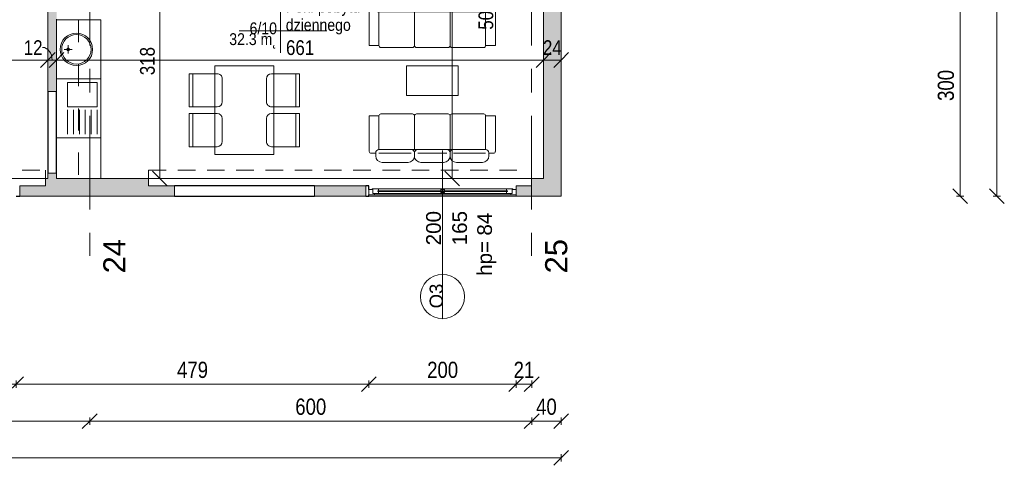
# Model space of a CAD drawing. Header units: centimetres. Extents: x -1631 to 1829, y -257 to 3158.
# Tile 68 of 129: x 492 to 1829, y -257 to 348. Entities that reach past the tile are written whole.
import ezdxf

# ---------------------------------------------------------------- set-up
doc = ezdxf.new("R2010")
doc.units = ezdxf.units.CM
for name, pattern in [('Dash', [60, 30, -30]), ('Oś', [222.25, 127, -31.75, 31.75, -31.75]), ('Ponad', [39.688, 23.813, -15.875])]:
    doc.linetypes.add(name, pattern=pattern)
for name, color, linetype, lineweight in [('A-ANNO-DIMS', 211, 'Continuous', 13), ('A-ANNO-DIMS-100', 211, 'Continuous', 13), ('A-AREA-IDEN', 2, 'Continuous', 13), ('A-FLOR-OVHD', 1, 'Ponad', 9), ('A-GENM', 13, 'Continuous', 9), ('A-GLAZ', 151, 'Continuous', 13), ('A-GLAZ-IDEN', 152, 'Continuous', 13), ('A-WALL', 113, 'Continuous', 13), ('I-FURN', 30, 'Continuous', 9), ('P-SANR-FIXT', 6, 'Continuous', 9), ('S-GRID', 1, 'Continuous', 13), ('S-GRID-IDEN', 1, 'Continuous', 13)]:
    doc.layers.add(name, color=color, linetype=linetype, lineweight=lineweight)
doc.layers.add('A-WALL-PATT', color=111, linetype='Continuous', lineweight=13, plot=False)
doc.styles.add('Arial Narrow_1', font='ARIALN.TTF', dxfattribs={"height": 22})
doc.styles.add('Arial Narrow_5', font='ARIALN.TTF', dxfattribs={"height": 20})
doc.styles.add('Arial_10', font='arial.ttf', dxfattribs={"height": 20})
doc.styles.add('Arial_11', font='arial.ttf', dxfattribs={"width": 0.85, "height": 23})
doc.styles.add('Arial_13', font='arial.ttf', dxfattribs={"height": 0.2})
doc.styles.add('Arial_7', font='arial.ttf', dxfattribs={"height": 30})
doc.styles.add('Arial_8', font='arial.ttf', dxfattribs={"height": 18})
doc.dimstyles.new('Diagonal_1_100__0_1_', dxfattribs={"dimscale": 30.48, "dimtxt": 22.515481, "dimasz": 0.656168, "dimexe": 0.164042, "dimexo": 0.0625, "dimgap": 0.065617, "dimtad": 1, "dimdec": 1, "dimrnd": 0.1, "dimdsep": 46, "dimtxsty": 'Arial Narrow_1', "dimblk1": 'OBLIQUE', "dimblk2": 'OBLIQUE', "dimsah": 1, "dimcen": 0.09, "dimazin": 0, "dimtfac": 1, "dimtdec": 4, "dimtix": 1, "dimtmove": 0, "dimatfit": 3, "dimfxl": 0.164042, "dimfxlon": 1, "dimtvp": 1, "dimtolj": 1, "dimtzin": 0, "dimarcsym": 2})
doc.dimstyles.new('Diagonal_1_100__0__wewnętrzne', dxfattribs={"dimscale": 30.48, "dimtxt": 20.468619, "dimasz": 0.656168, "dimexe": 0.164042, "dimexo": 0.0625, "dimgap": 0.032808, "dimtad": 1, "dimdec": 0, "dimdsep": 46, "dimtxsty": 'Arial Narrow_5', "dimblk1": 'OBLIQUE', "dimblk2": 'OBLIQUE', "dimsah": 1, "dimcen": 0.09, "dimazin": 0, "dimtfac": 1, "dimtdec": 4, "dimtix": 1, "dimtmove": 0, "dimatfit": 3, "dimfxl": 0.164042, "dimfxlon": 1, "dimtvp": 1, "dimtolj": 1, "dimtzin": 0, "dimarcsym": 2})
doc.dimstyles.new('Diagonal_1_100__0__wewnętrzne_1', dxfattribs={"dimscale": 30.48, "dimtxt": 20.468619, "dimasz": 0.656168, "dimexe": 0.164042, "dimexo": 0.0625, "dimgap": 0.032808, "dimtad": 1, "dimdec": 0, "dimdsep": 46, "dimtxsty": 'Arial Narrow_5', "dimblk1": 'OBLIQUE', "dimblk2": 'OBLIQUE', "dimsah": 1, "dimcen": 0.09, "dimazin": 0, "dimtfac": 1, "dimtdec": 4, "dimtix": 1, "dimtmove": 1, "dimatfit": 3, "dimfxl": 0.164042, "dimfxlon": 1, "dimtvp": 1, "dimtolj": 1, "dimtzin": 0, "dimarcsym": 2})
doc.dimstyles.new('Diagonal_1_100__0__wewnętrzne_2', dxfattribs={"dimscale": 30.48, "dimtxt": 20.468619, "dimasz": 0.656168, "dimexe": 0.164042, "dimexo": 0.0625, "dimgap": 0.032808, "dimtad": 1, "dimdec": 0, "dimdsep": 46, "dimtxsty": 'Arial Narrow_5', "dimblk1": 'OBLIQUE', "dimblk2": 'OBLIQUE', "dimsah": 1, "dimcen": 0.09, "dimazin": 0, "dimtfac": 1, "dimtdec": 4, "dimtix": 1, "dimtmove": 2, "dimatfit": 3, "dimfxl": 0.164042, "dimfxlon": 1, "dimtvp": 1, "dimtolj": 1, "dimtzin": 0, "dimarcsym": 2})

# ---------------------------------------------------------------- blocks, each defined once
blk = doc.blocks.new('Blat - Blat-2179329-6_piętro IV __13_80 m_ - stan projektowany')
at = {"layer": 'I-FURN'}
for p, q in [((0, 0), (120, 0)), ((0, -80), (0, 0)), ((120, 0), (120, -80)), ((120, -80), (0, -80))]:
    blk.add_line(p, q, dxfattribs=at)
blk = doc.blocks.new('krzesło - krzesło-1270919-6_piętro IV __13_80 m_ - stan projektowany')
at = {"layer": 'I-FURN'}
for p, q in [((-22.5, -22.5), (-22.5, 15.5)), ((-15.5, 22.5), (15.5, 22.5)), ((22.5, 15.5), (22.5, -22.5)), ((22.5, -17.5), (-22.5, -17.5)), ((22.5, -22.5), (-22.5, -22.5))]:
    blk.add_line(p, q, dxfattribs=at)
for centre, start, end in [((-15.5, 15.5), 90, 180), ((15.5, 15.5), 360, 90)]:
    blk.add_arc(centre, 7, start, end, dxfattribs=at)
blk = doc.blocks.new('krzesło - krzesło-823058-6_piętro IV __13_80 m_ - stan projektowany')
at = {"layer": 'I-FURN'}
for p, q in [((-22.5, 22.5), (-22.5, -15.5)), ((22.5, 22.5), (-22.5, 22.5)), ((22.5, 17.5), (-22.5, 17.5)), ((22.5, -15.5), (22.5, 22.5)), ((-15.5, -22.5), (15.5, -22.5))]:
    blk.add_line(p, q, dxfattribs=at)
for centre, start, end in [((-15.5, -15.5), 180, 270), ((15.5, -15.5), 270, 0)]:
    blk.add_arc(centre, 7, start, end, dxfattribs=at)
blk = doc.blocks.new('Blat - Blat-1245948-6_piętro IV __13_80 m_ - stan projektowany')
at = {"layer": 'I-FURN'}
for p, q in [((0, 40), (0, 0)), ((70, 40), (0, 40)), ((70, 0), (70, 40)), ((0, 0), (70, 0))]:
    blk.add_line(p, q, dxfattribs=at)
blk = doc.blocks.new('kanapa 3 siedziska - kanapa-819259-6_piętro IV __13_80 m_ - stan projektowany')
at = {"layer": 'I-FURN'}
for p, q in [((-68, 33.9), (-32.9, 33.9)), ((-15.4, 33.9), (15.4, 33.9)), ((32.9, 33.9), (68, 33.9)), ((-85.6, -29.3), (-85.6, 18.9)), ((-76.8, 21.5), (-82.9, 21.5)), ((-76.8, 20.7), (-76.8, 25.1)), ((-72.4, 21.5), (-28.7, 21.5)), ((-72.4, 16.3), (-72.4, -29.3)), ((-24.1, 16.3), (-72.4, 16.3)), ((-24.1, 25.1), (-24.1, 20.7)), ((-24.1, 16.3), (-24.1, -29.3)), ((24.1, 16.3), (-24.1, 16.3)), ((19.6, 21.5), (-19.6, 21.5)), ((24.1, 25.1), (24.1, 20.7)), ((72.4, 16.3), (24.1, 16.3)), ((24.1, -29.3), (24.1, 16.3)), ((28.5, 21.5), (34.7, 21.5)), ((72.4, 21.5), (28.7, 21.5)), ((72.4, -29.3), (72.4, 16.3)), ((76.8, 25.1), (76.8, 20.7)), ((76.8, 21.5), (82.9, 21.5)), ((85.6, 18.9), (85.6, -29.3)), ((-72.4, -29.3), (-85.6, -29.3)), ((-26.8, -31.9), (-69.8, -31.9)), ((-21.5, -31.9), (21.5, -31.9)), ((26.8, -31.9), (69.8, -31.9)), ((85.6, -29.3), (72.4, -29.3))]:
    blk.add_line(p, q, dxfattribs=at)
for centre, radius, start, end in [((-68, 25.1), 8.77, 90, 180), ((-32.9, 25.1), 8.77, 0, 90), ((-15.4, 25.1), 8.77, 90, 180), ((15.4, 25.1), 8.77, 360, 90), ((32.9, 25.1), 8.77, 90, 180), ((68, 25.1), 8.77, 0, 90), ((-82.9, 18.9), 2.63, 90, 180), ((-72.4, 20.7), 4.39, 180, 270), ((-28.5, 20.7), 4.39, 270, 0), ((-19.7, 20.7), 4.39, 180, 270), ((19.7, 20.7), 4.39, 270, 360), ((28.5, 20.7), 4.39, 180, 270), ((72.4, 20.7), 4.39, 270, 0), ((82.9, 18.9), 2.63, 0, 90), ((-69.8, -29.3), 2.63, 180, 270), ((-26.8, -29.3), 2.63, 270, 0), ((-21.5, -29.3), 2.63, 180, 270), ((21.5, -29.3), 2.63, 270, 0), ((26.8, -29.3), 2.63, 180, 270), ((69.8, -29.3), 2.63, 270, 0)]:
    blk.add_arc(centre, radius, start, end, dxfattribs=at)
blk = doc.blocks.new('kanapa 3 siedziska - kanapa-1274575-6_piętro IV __13_80 m_ - stan projektowany')
at = {"layer": 'I-FURN'}
for p, q in [((-85.6, 29.3), (-85.6, -18.9)), ((-72.4, 29.3), (-85.6, 29.3)), ((-72.4, -16.3), (-72.4, 29.3)), ((-26.8, 31.9), (-69.8, 31.9)), ((-24.1, -16.3), (-24.1, 29.3)), ((-21.5, 31.9), (21.5, 31.9)), ((24.1, 29.3), (24.1, -16.3)), ((26.8, 31.9), (69.8, 31.9)), ((85.6, 29.3), (72.4, 29.3)), ((72.4, 29.3), (72.4, -16.3)), ((85.6, -18.9), (85.6, 29.3)), ((-76.8, -21.5), (-82.9, -21.5)), ((-76.8, -20.7), (-76.8, -25.1)), ((-24.1, -16.3), (-72.4, -16.3)), ((-72.4, -21.5), (-28.7, -21.5)), ((24.1, -16.3), (-24.1, -16.3)), ((-24.1, -25.1), (-24.1, -20.7)), ((19.6, -21.5), (-19.6, -21.5)), ((72.4, -16.3), (24.1, -16.3)), ((24.1, -25.1), (24.1, -20.7)), ((28.5, -21.5), (34.7, -21.5)), ((72.4, -21.5), (28.7, -21.5)), ((76.8, -25.1), (76.8, -20.7)), ((76.8, -21.5), (82.9, -21.5)), ((-68, -33.9), (-32.9, -33.9)), ((-15.4, -33.9), (15.4, -33.9)), ((32.9, -33.9), (68, -33.9))]:
    blk.add_line(p, q, dxfattribs=at)
for centre, radius, start, end in [((-69.8, 29.3), 2.63, 90, 180), ((-26.8, 29.3), 2.63, 360, 90), ((-21.5, 29.3), 2.63, 90, 180), ((21.5, 29.3), 2.63, 360, 90), ((26.8, 29.3), 2.63, 90, 180), ((69.8, 29.3), 2.63, 360, 90), ((-82.9, -18.9), 2.63, 180, 270), ((-72.4, -20.7), 4.39, 90, 180), ((-68, -25.1), 8.77, 180, 270), ((-32.9, -25.1), 8.77, 270, 360), ((-28.5, -20.7), 4.39, 360, 90), ((-19.7, -20.7), 4.39, 90, 180), ((-15.4, -25.1), 8.77, 180, 270), ((15.4, -25.1), 8.77, 270, 0), ((19.7, -20.7), 4.39, 0, 90), ((28.5, -20.7), 4.39, 90, 180), ((32.9, -25.1), 8.77, 180, 270), ((68, -25.1), 8.77, 270, 360), ((72.4, -20.7), 4.39, 360, 90), ((82.9, -18.9), 2.63, 270, 0)]:
    blk.add_arc(centre, radius, start, end, dxfattribs=at)
blk = doc.blocks.new('Blat - Blat-2458767-6_piętro IV __13_80 m_ - stan projektowany')
at = {"layer": 'I-FURN', "linetype": 'Dash'}
for p, q in [((215, 0), (215, -30)), ((215, -30), (0, -30))]:
    blk.add_line(p, q, dxfattribs=at)
blk = doc.blocks.new('Blat - Blat-V19-6_piętro IV __13_80 m_ - stan projektowany')
at = {"layer": 'I-FURN'}
for p, q in [((0, 60), (0, 0)), ((80, 60), (0, 60)), ((80, 0), (80, 60))]:
    blk.add_line(p, q, dxfattribs=at)
blk = doc.blocks.new('zlewozmywak jednokomorowy - Type 1-2176593-6_piętro IV __13_80 m_ - stan projektowany')
at = {"layer": 'A-GENM'}
for p, q in [((-27.5, -66), (-27.5, -6)), ((52.5, -6), (52.5, -66)), ((-22.5, -21), (10.5, -21)), ((14.5, -61), (14.5, -21)), ((14.5, -21), (47.5, -21)), ((47.5, -21), (47.5, -61)), ((10.5, -29), (-22.5, -29)), ((10.5, -37), (-22.5, -37)), ((10.5, -45), (-22.5, -45)), ((10.5, -53), (-22.5, -53)), ((52.5, -66), (-27.5, -66)), ((10.5, -61), (-22.5, -61)), ((47.5, -61), (14.5, -61))]:
    blk.add_line(p, q, dxfattribs=at)
blk = doc.blocks.new('umywalka okrągła d _44cm stal nierdzewna - Type 1-2356172-6_piętro IV __13_80 m_ - stan projektowany')
at = {"layer": 'P-SANR-FIXT'}
for p, q in [((7, -21.9), (18, -21.9)), ((12.5, -16.4), (12.5, -27.4))]:
    blk.add_line(p, q, dxfattribs=at)
for centre, radius in [((12.5, -33), 22), ((12.5, -33), 20), ((12.5, -21.9), 1.9)]:
    blk.add_circle(centre, radius, dxfattribs=at)
blk = doc.blocks.new('Blat - Blat-2460421-6_piętro IV __13_80 m_ - stan projektowany')
at = {"layer": 'I-FURN'}
for p, q in [((0, 60), (0, 0)), ((55, 60), (0, 60))]:
    blk.add_line(p, q, dxfattribs=at)
blk = doc.blocks.new('Okno - automatyczna etykieta - 200x165 _projektowane_-2623157-6_piętro IV __13_80 m_ - stan projektowany')
at = {"layer": 'A-GLAZ'}
for p, q in [((-92.5, 5.5), (-100, 5.5)), ((-100, 5.5), (-100, -2)), ((-100, 5.5), (100, 5.5)), ((-87, 3.5), (-94.5, 3.5)), ((-94.5, 3.5), (-94.5, -2)), ((-94.5, -2), (-94.5, 3.5)), ((-94.5, 3.5), (-92.5, 3.5)), ((-92.5, 3.5), (-92.5, 5.5)), ((92.5, 5.5), (-92.5, 5.5)), ((88, 0.75), (-88, 0.75)), ((-88, 0.75), (-88, -0.25)), ((-88, -0.25), (-88, 0.75)), ((-88, 0.75), (-87, 0.75)), ((-87, 0.75), (-87, 3.5)), ((87, 3.5), (-87, 3.5)), ((2.5, 2.25), (-2.5, 2.25)), ((-2.5, 2.25), (-2.5, -1.75)), ((2.5, -1.75), (2.5, 2.25)), ((94.5, 3.5), (87, 3.5)), ((87, 3.5), (87, 0.75)), ((87, 0.75), (88, 0.75)), ((88, -0.25), (88, 0.75)), ((88, 0.75), (88, -0.25)), ((100, 5.5), (92.5, 5.5)), ((92.5, 5.5), (92.5, 3.5)), ((92.5, 3.5), (94.5, 3.5)), ((94.5, -2), (94.5, 3.5)), ((94.5, 3.5), (94.5, -2)), ((100, -2), (100, 5.5)), ((-100, -2), (-94.5, -2)), ((-94.5, -2), (-95.5, -2)), ((-95.5, -2), (-95.5, -3)), ((-95.5, -3), (-87, -3)), ((-88, -0.25), (88, -0.25)), ((-87, -0.25), (-88, -0.25)), ((-87, -3), (-87, -0.25)), ((87, -3), (-87, -3)), ((-2.5, -1.75), (2.5, -1.75)), ((87, -0.25), (87, -3)), ((88, -0.25), (87, -0.25)), ((87, -3), (95.5, -3)), ((95.5, -2), (94.5, -2)), ((94.5, -2), (100, -2)), ((95.5, -3), (95.5, -2))]:
    blk.add_line(p, q, dxfattribs=at)
blk = doc.blocks.new('DIMBLOCK1-6_piętro IV __13_80 m_ - stan projektowany')
at = {"layer": 'A-ANNO-DIMS-100', "transparency": 16777216}
for p, q in [((-1252.6, -246.8), (-1242.6, -236.8)), ((1227.4, -246.8), (1237.4, -236.8)), ((-1252.6, -246.8), (-1262.6, -256.8)), ((-1252.6, -241.8), (-1252.6, -251.8)), ((-1252.6, -246.8), (-1252.6, -241.8)), ((-1252.6, -246.8), (1227.4, -246.8)), ((1227.4, -246.8), (1217.4, -256.8)), ((1227.4, -241.8), (1227.4, -251.8)), ((1227.4, -246.8), (1227.4, -241.8))]:
    blk.add_line(p, q, dxfattribs=at)
at = {"layer": 'A-ANNO-DIMS-100', "color": 0, "transparency": 16777216, "insert": (-40.5, -216.3), "char_height": 22, "width": 66.903, "attachment_point": 1, "line_spacing_factor": 0.974696, "style": 'Arial Narrow_1'}
blk.add_mtext('2480', dxfattribs=at)
blk = doc.blocks.new('_Oblique')
at = {"color": 0, "linetype": 'ByBlock', "lineweight": -2}
blk.add_line((-0.5, -0.5), (0.5, 0.5), dxfattribs=at)
blk = doc.blocks.new('DIMBLOCK2-6_piętro IV __13_80 m_ - stan projektowany')
at = {"layer": 'A-ANNO-DIMS-100', "transparency": 16777216}
for p, q in [((1187.4, -196.8), (1197.4, -186.8)), ((1227.4, -196.8), (1237.4, -186.8)), ((1187.4, -196.8), (1177.4, -206.8)), ((1187.4, -191.8), (1187.4, -201.8)), ((1187.4, -196.8), (1187.4, -191.8)), ((1227.4, -196.8), (1187.4, -196.8)), ((1227.4, -196.8), (1217.4, -206.8)), ((1227.4, -191.8), (1227.4, -201.8)), ((1227.4, -196.8), (1227.4, -191.8))]:
    blk.add_line(p, q, dxfattribs=at)
at = {"layer": 'A-ANNO-DIMS-100', "color": 0, "transparency": 16777216, "insert": (1193.4, -166.3), "char_height": 22, "width": 33.452, "attachment_point": 1, "line_spacing_factor": 0.974696, "style": 'Arial Narrow_1'}
blk.add_mtext('40', dxfattribs=at)
blk = doc.blocks.new('DIMBLOCK3-6_piętro IV __13_80 m_ - stan projektowany')
at = {"layer": 'A-ANNO-DIMS-100', "transparency": 16777216}
for p, q in [((587.4, -196.8), (597.4, -186.8)), ((1187.4, -196.8), (1197.4, -186.8)), ((587.4, -196.8), (577.4, -206.8)), ((587.4, -191.8), (587.4, -201.8)), ((587.4, -196.8), (587.4, -191.8)), ((1187.4, -196.8), (587.4, -196.8)), ((1187.4, -196.8), (1177.4, -206.8)), ((1187.4, -191.8), (1187.4, -201.8)), ((1187.4, -196.8), (1187.4, -191.8))]:
    blk.add_line(p, q, dxfattribs=at)
at = {"layer": 'A-ANNO-DIMS-100', "color": 0, "transparency": 16777216, "insert": (866.5, -166.3), "char_height": 22, "width": 50.177, "attachment_point": 1, "line_spacing_factor": 0.974696, "style": 'Arial Narrow_1'}
blk.add_mtext('600', dxfattribs=at)
blk = doc.blocks.new('DIMBLOCK4-6_piętro IV __13_80 m_ - stan projektowany')
at = {"layer": 'A-ANNO-DIMS-100', "transparency": 16777216}
for p, q in [((-12.6, -196.8), (-2.6, -186.8)), ((587.4, -196.8), (597.4, -186.8)), ((-12.6, -196.8), (-22.6, -206.8)), ((-12.6, -191.8), (-12.6, -201.8)), ((-12.6, -196.8), (-12.6, -191.8)), ((587.4, -196.8), (-12.6, -196.8)), ((587.4, -196.8), (577.4, -206.8)), ((587.4, -191.8), (587.4, -201.8)), ((587.4, -196.8), (587.4, -191.8))]:
    blk.add_line(p, q, dxfattribs=at)
at = {"layer": 'A-ANNO-DIMS-100', "color": 0, "transparency": 16777216, "insert": (266.5, -166.3), "char_height": 22, "width": 50.177, "attachment_point": 1, "line_spacing_factor": 0.974696, "style": 'Arial Narrow_1'}
blk.add_mtext('600', dxfattribs=at)
blk = doc.blocks.new('DIMBLOCK9-6_piętro IV __13_80 m_ - stan projektowany')
at = {"layer": 'A-ANNO-DIMS-100', "transparency": 16777216}
for p, q in [((1819, 2848.3), (1809, 2858.3)), ((1814, 2848.3), (1824, 2848.3)), ((1819, 2848.3), (1814, 2848.3)), ((1819, 108.3), (1819, 2848.3)), ((1819, 2848.3), (1829, 2838.3)), ((1819, 108.3), (1809, 118.3)), ((1814, 108.3), (1824, 108.3)), ((1819, 108.3), (1814, 108.3)), ((1819, 108.3), (1829, 98.3))]:
    blk.add_line(p, q, dxfattribs=at)
at = {"layer": 'A-ANNO-DIMS-100', "color": 0, "transparency": 16777216, "insert": (1788.6, 1450.4), "char_height": 22, "width": 66.903, "attachment_point": 1, "rotation": 90, "line_spacing_factor": 0.974696, "style": 'Arial Narrow_1'}
blk.add_mtext('2740', dxfattribs=at)
blk = doc.blocks.new('DIMBLOCK17-6_piętro IV __13_80 m_ - stan projektowany')
at = {"layer": 'A-ANNO-DIMS-100', "transparency": 16777216}
for p, q in [((1769, 408.3), (1759, 418.3)), ((1764, 408.3), (1774, 408.3)), ((1769, 408.3), (1764, 408.3)), ((1769, 108.3), (1769, 408.3)), ((1769, 408.3), (1779, 398.3)), ((1769, 108.3), (1759, 118.3)), ((1764, 108.3), (1774, 108.3)), ((1769, 108.3), (1764, 108.3)), ((1769, 108.3), (1779, 98.3))]:
    blk.add_line(p, q, dxfattribs=at)
at = {"layer": 'A-ANNO-DIMS-100', "color": 0, "transparency": 16777216, "insert": (1738.6, 237.4), "char_height": 22, "width": 50.177, "attachment_point": 1, "rotation": 90, "line_spacing_factor": 0.974696, "style": 'Arial Narrow_1'}
blk.add_mtext('300', dxfattribs=at)
blk = doc.blocks.new('DIMBLOCK66-6_piętro IV __13_80 m_ - stan projektowany')
at = {"layer": 'A-ANNO-DIMS-100', "transparency": 16777216}
for p, q in [((682.6, 450.3), (672.6, 460.3)), ((677.6, 450.3), (687.6, 450.3)), ((682.6, 450.3), (677.6, 450.3)), ((682.6, 132.3), (682.6, 450.3)), ((682.6, 450.3), (692.6, 440.3)), ((682.6, 132.3), (672.6, 142.3)), ((677.6, 132.3), (687.6, 132.3)), ((682.6, 132.3), (677.6, 132.3)), ((682.6, 132.3), (692.6, 122.3))]:
    blk.add_line(p, q, dxfattribs=at)
at = {"layer": 'A-ANNO-DIMS-100', "color": 0, "transparency": 16777216, "insert": (655.7, 272.3), "char_height": 20, "width": 45.616, "attachment_point": 1, "rotation": 90, "line_spacing_factor": 0.974696, "style": 'Arial Narrow_5'}
blk.add_mtext('318', dxfattribs=at)
blk = doc.blocks.new('DIMBLOCK91-6_piętro IV __13_80 m_ - stan projektowany')
at = {"layer": 'A-ANNO-DIMS-100', "transparency": 16777216}
for p, q in [((1203.4, 292.9), (1213.4, 302.9)), ((1203.4, 287.9), (1203.4, 297.9)), ((1227.4, 292.9), (1237.4, 302.9)), ((1227.4, 287.9), (1227.4, 297.9)), ((1203.4, 292.9), (1193.4, 282.9)), ((1227.4, 292.9), (1203.4, 292.9)), ((1203.4, 292.9), (1203.4, 287.9)), ((1227.4, 292.9), (1217.4, 282.9)), ((1227.4, 292.9), (1227.4, 287.9))]:
    blk.add_line(p, q, dxfattribs=at)
at = {"layer": 'A-ANNO-DIMS-100', "color": 0, "transparency": 16777216, "insert": (1202.7, 319.7), "char_height": 20, "width": 30.411, "attachment_point": 1, "line_spacing_factor": 0.974696, "style": 'Arial Narrow_5'}
blk.add_mtext('24', dxfattribs=at)
blk = doc.blocks.new('DIMBLOCK92-6_piętro IV __13_80 m_ - stan projektowany')
at = {"layer": 'A-ANNO-DIMS-100', "transparency": 16777216}
for p, q in [((542.4, 292.9), (552.4, 302.9)), ((542.4, 287.9), (542.4, 297.9)), ((1203.4, 292.9), (1213.4, 302.9)), ((1203.4, 287.9), (1203.4, 297.9)), ((542.4, 292.9), (532.4, 282.9)), ((1203.4, 292.9), (542.4, 292.9)), ((542.4, 292.9), (542.4, 287.9)), ((1203.4, 292.9), (1193.4, 282.9)), ((1203.4, 292.9), (1203.4, 287.9))]:
    blk.add_line(p, q, dxfattribs=at)
at = {"layer": 'A-ANNO-DIMS-100', "color": 0, "transparency": 16777216, "insert": (853.9, 319.7), "char_height": 20, "width": 45.616, "attachment_point": 1, "line_spacing_factor": 0.974696, "style": 'Arial Narrow_5'}
blk.add_mtext('661', dxfattribs=at)
blk = doc.blocks.new('DIMBLOCK93-6_piętro IV __13_80 m_ - stan projektowany')
at = {"layer": 'A-ANNO-DIMS-100', "transparency": 16777216}
for p, q in [((530.4, 292.9), (540.4, 302.9)), ((530.4, 287.9), (530.4, 297.9)), ((542.4, 292.9), (552.4, 302.9)), ((542.4, 287.9), (542.4, 297.9)), ((530.4, 292.9), (520.4, 282.9)), ((542.4, 292.9), (530.4, 292.9)), ((530.4, 292.9), (530.4, 287.9)), ((542.4, 292.9), (532.4, 282.9)), ((542.4, 292.9), (542.4, 287.9))]:
    blk.add_line(p, q, dxfattribs=at)
blk.add_ellipse((523.3, 292.9), major_axis=(0, 17.2), ratio=0.759866, start_param=4.712389, end_param=6.283185, dxfattribs=at)
at = {"layer": 'A-ANNO-DIMS-100', "color": 0, "transparency": 16777216, "insert": (497.9, 319.7), "char_height": 20, "width": 30.411, "attachment_point": 1, "line_spacing_factor": 0.974696, "style": 'Arial Narrow_5'}
blk.add_mtext('12', dxfattribs=at)
blk = doc.blocks.new('DIMBLOCK94-6_piętro IV __13_80 m_ - stan projektowany')
at = {"layer": 'A-ANNO-DIMS-100', "transparency": 16777216}
for p, q in [((297.4, 292.9), (307.4, 302.9)), ((297.4, 287.9), (297.4, 297.9)), ((530.4, 292.9), (540.4, 302.9)), ((530.4, 287.9), (530.4, 297.9)), ((297.4, 292.9), (287.4, 282.9)), ((530.4, 292.9), (297.4, 292.9)), ((297.4, 292.9), (297.4, 287.9)), ((530.4, 292.9), (520.4, 282.9)), ((530.4, 292.9), (530.4, 287.9))]:
    blk.add_line(p, q, dxfattribs=at)
at = {"layer": 'A-ANNO-DIMS-100', "color": 0, "transparency": 16777216, "insert": (394.9, 319.7), "char_height": 20, "width": 45.616, "attachment_point": 1, "line_spacing_factor": 0.974696, "style": 'Arial Narrow_5'}
blk.add_mtext('233', dxfattribs=at)
blk = doc.blocks.new('DIMBLOCK120-6_piętro IV __13_80 m_ - stan projektowany')
at = {"layer": 'A-ANNO-DIMS-100', "transparency": 16777216}
for p, q in [((1079.5, 640.8), (1069.5, 650.8)), ((1074.5, 640.8), (1084.5, 640.8)), ((1079.5, 640.8), (1074.5, 640.8)), ((1079.5, 132.3), (1079.5, 640.8)), ((1079.5, 640.8), (1089.5, 630.8)), ((1079.5, 132.3), (1069.5, 142.3)), ((1084.5, 132.3), (1074.5, 132.3)), ((1079.5, 132.3), (1089.5, 122.3)), ((1079.5, 132.3), (1084.5, 132.3))]:
    blk.add_line(p, q, dxfattribs=at)
at = {"layer": 'A-ANNO-DIMS-100', "color": 0, "transparency": 16777216, "insert": (1115.2, 334), "char_height": 20, "width": 45.616, "attachment_point": 1, "rotation": 90, "line_spacing_factor": 0.974696, "style": 'Arial Narrow_5'}
blk.add_mtext('509', dxfattribs=at)
blk = doc.blocks.new('METKA_POMIESZCZENIA2 - Rozbudowana - bez ramki-2396678-6_piętro IV __13_80 m_ - stan projektowany')
at = {"layer": 'A-AREA-IDEN'}
for p, q in [((0, 0.425), (0, 0)), ((0.098, 0), (-0.8, 0)), ((-0.8, 0), (0.9, 0)), ((0, 0), (0, -0.425))]:
    blk.add_line(p, q, dxfattribs=at)
blk = doc.blocks.new('DIMBLOCK248-6_piętro IV __13_80 m_ - stan projektowany')
at = {"layer": 'A-ANNO-DIMS-100', "transparency": 16777216}
for p, q in [((1166.4, -146.8), (1156.4, -156.8)), ((1166.4, -146.8), (1176.4, -136.8)), ((1166.4, -141.8), (1166.4, -151.8)), ((1166.4, -146.8), (1166.4, -141.8)), ((1187.4, -146.8), (1166.4, -146.8)), ((1187.4, -146.8), (1177.4, -156.8)), ((1187.4, -146.8), (1197.4, -136.8)), ((1187.4, -141.8), (1187.4, -151.8)), ((1187.4, -146.8), (1187.4, -141.8))]:
    blk.add_line(p, q, dxfattribs=at)
at = {"layer": 'A-ANNO-DIMS-100', "color": 0, "transparency": 16777216, "insert": (1162.9, -116.3), "char_height": 22, "width": 33.452, "attachment_point": 1, "line_spacing_factor": 0.974696, "style": 'Arial Narrow_1'}
blk.add_mtext('21', dxfattribs=at)
blk = doc.blocks.new('DIMBLOCK249-6_piętro IV __13_80 m_ - stan projektowany')
at = {"layer": 'A-ANNO-DIMS-100', "transparency": 16777216}
for p, q in [((966.4, -146.8), (956.4, -156.8)), ((966.4, -146.8), (976.4, -136.8)), ((966.4, -141.8), (966.4, -151.8)), ((966.4, -146.8), (966.4, -141.8)), ((1166.4, -146.8), (966.4, -146.8)), ((1166.4, -146.8), (1156.4, -156.8)), ((1166.4, -146.8), (1176.4, -136.8)), ((1166.4, -141.8), (1166.4, -151.8)), ((1166.4, -146.8), (1166.4, -141.8))]:
    blk.add_line(p, q, dxfattribs=at)
at = {"layer": 'A-ANNO-DIMS-100', "color": 0, "transparency": 16777216, "insert": (1045.5, -116.3), "char_height": 22, "width": 50.177, "attachment_point": 1, "line_spacing_factor": 0.974696, "style": 'Arial Narrow_1'}
blk.add_mtext('200', dxfattribs=at)
blk = doc.blocks.new('DIMBLOCK250-6_piętro IV __13_80 m_ - stan projektowany')
at = {"layer": 'A-ANNO-DIMS-100', "transparency": 16777216}
for p, q in [((487.4, -146.8), (477.4, -156.8)), ((487.4, -146.8), (497.4, -136.8)), ((487.4, -141.8), (487.4, -151.8)), ((487.4, -146.8), (487.4, -141.8)), ((966.4, -146.8), (487.4, -146.8)), ((966.4, -146.8), (956.4, -156.8)), ((966.4, -146.8), (976.4, -136.8)), ((966.4, -141.8), (966.4, -151.8)), ((966.4, -146.8), (966.4, -141.8))]:
    blk.add_line(p, q, dxfattribs=at)
at = {"layer": 'A-ANNO-DIMS-100', "color": 0, "transparency": 16777216, "insert": (706, -116.3), "char_height": 22, "width": 50.177, "attachment_point": 1, "line_spacing_factor": 0.974696, "style": 'Arial Narrow_1'}
blk.add_mtext('479', dxfattribs=at)
blk = doc.blocks.new('DIMBLOCK251-6_piętro IV __13_80 m_ - stan projektowany')
at = {"layer": 'A-ANNO-DIMS-100', "transparency": 16777216}
for p, q in [((307.4, -146.8), (297.4, -156.8)), ((307.4, -146.8), (317.4, -136.8)), ((307.4, -141.8), (307.4, -151.8)), ((307.4, -146.8), (307.4, -141.8)), ((487.4, -146.8), (307.4, -146.8)), ((487.4, -146.8), (477.4, -156.8)), ((487.4, -146.8), (497.4, -136.8)), ((487.4, -141.8), (487.4, -151.8)), ((487.4, -146.8), (487.4, -141.8))]:
    blk.add_line(p, q, dxfattribs=at)
at = {"layer": 'A-ANNO-DIMS-100', "color": 0, "transparency": 16777216, "insert": (376.5, -116.3), "char_height": 22, "width": 50.177, "attachment_point": 1, "line_spacing_factor": 0.974696, "style": 'Arial Narrow_1'}
blk.add_mtext('180', dxfattribs=at)
blk = doc.blocks.new('Okno_LD_typ 100 - metka _ wys_parapetu-2491833-6_piętro IV __13_80 m_ - stan projektowany')
at = {"layer": 'A-GLAZ-IDEN'}
blk.add_line((0, 1.892), (0, -0.392), dxfattribs=at)
blk.add_circle((0, -0.092), 0.3, dxfattribs=at)
at = {"layer": 'A-GLAZ-IDEN', "insert": (0.471, 0.663), "char_height": 0.2, "width": 0.48783, "attachment_point": 3, "rotation": 90, "line_spacing_factor": 0.936439, "style": 'Arial_13', "bg_fill": 3, "box_fill_scale": 1.25, "bg_fill_color": 256, "bg_fill_true_color": 13158600, "bg_fill_transparency": 0}
blk.add_mtext('\\pxqr,t6.35,12.7,19.05,25.4,31.75,38.1,44.45,50.8,57.15,63.5,69.85,76.2,82.55,88.9,95.25,101.6,107.95,114.3,120.65,127,133.35,139.7,146.05,152.4,158.75,165.1,171.45,177.8,184.15,190.5,196.85,203.2;{hp= }', dxfattribs=at)

msp = doc.modelspace()

# ---------------------------------------------------------------- hatches: boundary and pattern name
at = {"layer": 'A-WALL-PATT'}
h = msp.add_hatch(color=9, dxfattribs=at)
h.paths.add_polyline_path([(542.38, 132.33), (542.38, 139.33), (530.38, 139.33), (530.38, 132.33)], flags=0)
h.paths.add_polyline_path([(542.38, 250.33), (542.38, 465.83), (530.38, 465.83), (530.38, 250.33)], flags=0)
h.paths.add_polyline_path([(530.38, 657.83), (542.38, 657.83), (542.38, 660.33), (530.38, 660.33)], flags=0)
h.paths.add_polyline_path([(530.38, 781.33), (542.38, 781.33), (542.38, 1102.83), (530.38, 1102.83), (530.38, 788.28)], flags=0)
h.paths.add_polyline_path([(530.38, 1312.83), (542.38, 1312.83), (542.38, 1431.33), (530.38, 1431.33)], flags=0)
h.paths.add_polyline_path([(530.38, 1633.83), (542.38, 1633.83), (542.38, 2022.83), (530.38, 2022.83), (530.38, 1665.12)], flags=0)
h.paths.add_polyline_path([(542.38, 2173.83), (542.38, 2458.83), (530.38, 2458.83), (530.38, 2173.83)], flags=0)
h.paths.add_polyline_path([(530.38, 2593.83), (542.38, 2593.83), (542.38, 2824.33), (530.38, 2824.33), (530.38, 2634.27)], flags=0)
for points in [[(1227.38, 132.33), (1227.38, 393.33), (1203.38, 393.33), (1203.38, 132.33)], [(527.38, 108.33), (667.38, 108.33), (667.38, 132.33), (527.38, 132.33), (527.38, 122.33)], [(1187.38, 108.33), (1227.38, 108.33), (1227.38, 132.33), (1187.38, 132.33), (1187.38, 122.33)]]:
    msp.add_hatch(color=9, dxfattribs=at).paths.add_polyline_path(points, flags=0)
h = msp.add_hatch(color=9, dxfattribs=at)
h.paths.add_polyline_path([(-537.36, 108.33), (-532.62, 108.33), (-532.62, 122.33), (-552.62, 122.33), (-552.62, 108.33)], flags=0)
h.paths.add_polyline_path([(-327.62, 108.33), (-257.62, 108.33), (-257.62, 122.33), (-327.62, 122.33)], flags=0)
h.paths.add_polyline_path([(-47.62, 108.33), (22.38, 108.33), (22.38, 122.33), (-47.62, 122.33)], flags=0)
h.paths.add_polyline_path([(232.38, 108.33), (302.38, 108.33), (302.38, 122.33), (232.38, 122.33)], flags=0)
h.paths.add_polyline_path([(492.38, 108.33), (527.38, 108.33), (527.38, 122.33), (492.38, 122.33)], flags=0)
h = msp.add_hatch(color=9, dxfattribs=at)
h.paths.add_polyline_path([(667.38, 108.33), (702.38, 108.33), (702.38, 122.33), (667.38, 122.33)], flags=0)
h.paths.add_polyline_path([(892.38, 108.33), (962.38, 108.33), (962.38, 122.33), (892.38, 122.33)], flags=0)
h.paths.add_polyline_path([(1166.38, 108.33), (1187.38, 108.33), (1187.38, 122.33), (1166.38, 122.33), (1166.38, 109.83)], flags=0)

# ---------------------------------------------------------------- linework, layer by layer
at = {"layer": 'A-FLOR-OVHD'}
for p, q in [((297.38, 143.33), (527.38, 143.33)), ((527.38, 132.33), (527.38, 143.33)), ((667.38, 132.33), (667.38, 143.33)), ((667.38, 143.33), (1172.38, 143.33))]:
    msp.add_line(p, q, dxfattribs=at)
at = {"layer": 'A-WALL', "lineweight": 9}
for p, q in [((530.38, 465.83), (530.38, 250.33)), ((1203.38, 423.33), (1203.38, 132.33)), ((1227.38, 108.33), (1227.38, 423.33)), ((542.38, 250.33), (542.38, 348.33)), ((530.38, 139.33), (530.38, 132.33)), ((542.38, 132.33), (542.38, 139.33)), ((297.38, 132.33), (530.38, 132.33)), ((527.38, 122.33), (492.38, 122.33)), ((527.38, 132.33), (527.38, 122.33)), ((542.38, 132.33), (1203.38, 132.33)), ((667.38, 122.33), (667.38, 132.33)), ((702.38, 122.33), (667.38, 122.33)), ((962.38, 122.33), (892.38, 122.33)), ((1187.38, 122.33), (1166.38, 122.33)), ((1166.38, 122.33), (1166.38, 117.33)), ((1187.38, 132.33), (1187.38, 122.33)), ((492.38, 108.33), (702.38, 108.33)), ((892.38, 108.33), (962.38, 108.33)), ((1227.38, 108.33), (966.38, 108.33)), ((1166.38, 109.83), (1166.38, 108.33))]:
    msp.add_line(p, q, dxfattribs=at)
at = {"layer": 'A-WALL'}
for p, q in [((530.38, 250.33), (542.38, 250.33)), ((542.38, 139.33), (530.38, 139.33)), ((492.38, 122.33), (492.38, 108.33)), ((702.38, 108.33), (702.38, 122.33)), ((892.38, 122.33), (892.38, 108.33)), ((962.38, 108.33), (962.38, 122.33))]:
    msp.add_line(p, q, dxfattribs=at)
at = {"layer": 'A-WALL', "color": 7, "lineweight": 25}
for p, q in [((530.38, 250.33), (530.38, 139.33)), ((542.38, 139.33), (542.38, 250.33)), ((892.38, 122.33), (702.38, 122.33)), ((966.38, 122.33), (962.38, 122.33)), ((966.38, 117.33), (966.38, 122.33)), ((487.38, 108.33), (492.38, 108.33)), ((702.38, 108.33), (892.38, 108.33)), ((962.38, 108.33), (966.38, 108.33)), ((966.38, 108.33), (966.38, 109.83))]:
    msp.add_line(p, q, dxfattribs=at)
at = {"layer": 'S-GRID', "linetype": 'Oś'}
for p, q in [((587.38, 2884.27), (587.38, 27.13)), ((1187.38, 2884.27), (1187.38, 27.13))]:
    msp.add_line(p, q, dxfattribs=at)

# ---------------------------------------------------------------- block references
at = {"layer": 'A-AREA-IDEN', "xscale": 69.99999999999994, "yscale": 69.99999999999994, "zscale": 69.99999999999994}
msp.add_blockref('METKA_POMIESZCZENIA2 - Rozbudowana - bez ramki-2396678-6_piętro IV __13_80 m_ - stan projektowany', (846.33, 332.33), dxfattribs=at)
at = {"layer": 'A-GENM', "rotation": 90.00000000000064}
msp.add_blockref('zlewozmywak jednokomorowy - Type 1-2176593-6_piętro IV __13_80 m_ - stan projektowany', (536.38, 214.83), dxfattribs=at)
at = {"layer": 'A-GLAZ', "rotation": 180}
msp.add_blockref('Okno - automatyczna etykieta - 200x165 _projektowane_-2623157-6_piętro IV __13_80 m_ - stan projektowany', (1066.38, 115.33), dxfattribs=at)
at = {"layer": 'I-FURN'}
for name, p, rotation in [('kanapa 3 siedziska - kanapa-1274575-6_piętro IV __13_80 m_ - stan projektowany', (1052.48, 341.79), 180), ('Blat - Blat-V19-6_piętro IV __13_80 m_ - stan projektowany', (542.38, 347.33), 270.0000000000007), ('Blat - Blat-2179329-6_piętro IV __13_80 m_ - stan projektowany', (757.38, 164.87), 90.00000000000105), ('Blat - Blat-1245948-6_piętro IV __13_80 m_ - stan projektowany', (1087.48, 284.87), 180), ('krzesło - krzesło-823058-6_piętro IV __13_80 m_ - stan projektowany', (744.88, 251.87), 90.00000000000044), ('krzesło - krzesło-1270919-6_piętro IV __13_80 m_ - stan projektowany', (849.88, 251.87), 90.0000000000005), ('krzesło - krzesło-1270919-6_piętro IV __13_80 m_ - stan projektowany', (744.88, 197.87), 269.9999999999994), ('krzesło - krzesło-823058-6_piętro IV __13_80 m_ - stan projektowany', (849.88, 197.87), 269.9999999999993), ('kanapa 3 siedziska - kanapa-819259-6_piętro IV __13_80 m_ - stan projektowany', (1052.48, 187.94), 180), ('Blat - Blat-2460421-6_piętro IV __13_80 m_ - stan projektowany', (542.38, 187.33), 270.0000000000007)]:
    msp.add_blockref(name, p, dxfattribs=dict(at, rotation=rotation))
at = {"layer": 'I-FURN', "linetype": 'Dash', "rotation": 89.99999999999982}
msp.add_blockref('Blat - Blat-2458767-6_piętro IV __13_80 m_ - stan projektowany', (542.38, 132.33), dxfattribs=at)
at = {"layer": 'P-SANR-FIXT', "rotation": 90.00000000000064}
msp.add_blockref('umywalka okrągła d _44cm stal nierdzewna - Type 1-2356172-6_piętro IV __13_80 m_ - stan projektowany', (536.38, 294.83), dxfattribs=at)

# ---------------------------------------------------------------- texts
at = {"layer": 'A-AREA-IDEN', "char_height": 16.1, "line_spacing_factor": 0.936439, "style": 'Arial_11'}
for s, insert, width, attachment_point in [('\\pxt3.69565,7.3913,11.08696,14.78261,18.47826,22.17391,25.86957,29.56522,33.26087,36.95652,40.65217,44.34783,48.04348,51.73913,55.43478,59.13043,62.82609,66.52174,70.21739,73.91304,77.6087,81.30435,85,88.69565,92.3913,96.08696,99.78261,103.47826,107.17391,110.86957,114.56522,118.26087;{Pok. pobytu\\Pdziennego}', (853.63, 327.59), 99.96, 7), ('\\pxqr,t3.69565,7.3913,11.08696,14.78261,18.47826,22.17391,25.86957,29.56522,33.26087,36.95652,40.65217,44.34783,48.04348,51.73913,55.43478,59.13043,62.82609,66.52174,70.21739,73.91304,77.6087,81.30435,85,88.69565,92.3913,96.08696,99.78261,103.47826,107.17391,110.86957,114.56522,118.26087;{6/10}', (841.67, 327.59), 37.009, 9), ('\\pt84.99995,169.9999,255.00008,340.00003,424.99998,509.99993,595.00011,680.00006,765.00001,849.99996,934.99991,1020.00009,1105.00004,1189.99999,1274.99994,1359.99989,1445.00007,1530.00002,1614.99997,1699.99992,1785.0001,1870.00005,1955,2039.99995,2124.9999,2210.00008,2295.00003,2379.99998,2464.99993,2550.00011,2635.00006,2720.00001;32.3 m˛', (841.67, 329.26), 64.141, 3)]:
    msp.add_mtext(s, dxfattribs=dict(at, insert=insert, width=width, attachment_point=attachment_point))
at = {"layer": 'S-GRID-IDEN', "char_height": 30, "width": 48.3, "attachment_point": 5, "rotation": 90, "line_spacing_factor": 0.936439, "style": 'Arial_7'}
for s, insert in [('\\pxqc,t4.23333,8.46667,12.7,16.93333,21.16667,25.4,29.63333,33.86667,38.1,42.33333,46.56667,50.8,55.03333,59.26667,63.5,67.73333,71.96667,76.2,80.43333,84.66667,88.9,93.13333,97.36667,101.6,105.83333,110.06667,114.3,118.53333,122.76667,127,131.23333,135.46667;{24}', (620.88, 26.79)), ('\\pxqc,t4.23333,8.46667,12.7,16.93333,21.16667,25.4,29.63333,33.86667,38.1,42.33333,46.56667,50.8,55.03333,59.26667,63.5,67.73333,71.96667,76.2,80.43333,84.66667,88.9,93.13333,97.36667,101.6,105.83333,110.06667,114.3,118.53333,122.76667,127,131.23333,135.46667;{25}', (1220.88, 26.79))]:
    msp.add_mtext(s, dxfattribs=dict(at, insert=insert))

# ---------------------------------------------------------------- dimensions: what is measured, and where the dimension line sits
at = {"layer": 'A-ANNO-DIMS'}
for base, p1, p2, angle, dimstyle, override, picture, middle in [((1818.99, 2848.33), (1813.99, 108.33), (1813.99, 2848.33), 90, 'Diagonal_1_100__0_1_', {"dimpost": '<>', "dimfxl": 2740}, 'DIMBLOCK9-6_piętro IV __13_80 m_ - stan projektowany', (1805.76, 1478.33)), ((682.57, 450.33), (677.57, 132.33), (677.57, 450.33), 90, 'Diagonal_1_100__0__wewnętrzne', {"dimpost": '<>', "dimfxl": 318}, 'DIMBLOCK66-6_piętro IV __13_80 m_ - stan projektowany', (671.36, 291.33)), ((1768.99, 408.33), (1763.99, 108.33), (1763.99, 408.33), 90, 'Diagonal_1_100__0_1_', {"dimpost": '<>', "dimfxl": 300}, 'DIMBLOCK17-6_piętro IV __13_80 m_ - stan projektowany', (1755.76, 258.33)), ((307.38, -146.77), (487.38, -141.77), (307.38, -141.77), 0, 'Diagonal_1_100__0_1_', {"dimpost": '<>', "dimfxl": 180}, 'DIMBLOCK251-6_piętro IV __13_80 m_ - stan projektowany', (397.38, -133.53)), ((487.38, -146.77), (966.38, -141.77), (487.38, -141.77), 0, 'Diagonal_1_100__0_1_', {"dimpost": '<>', "dimfxl": 479}, 'DIMBLOCK250-6_piętro IV __13_80 m_ - stan projektowany', (726.88, -133.53)), ((966.38, -146.77), (1166.38, -141.77), (966.38, -141.77), 0, 'Diagonal_1_100__0_1_', {"dimpost": '<>', "dimfxl": 200}, 'DIMBLOCK249-6_piętro IV __13_80 m_ - stan projektowany', (1066.38, -133.53)), ((1166.38, -146.77), (1187.38, -141.77), (1166.38, -141.77), 0, 'Diagonal_1_100__0_1_', {"dimpost": '<>', "dimfxl": 21}, 'DIMBLOCK248-6_piętro IV __13_80 m_ - stan projektowany', (1176.88, -133.72))]:
    dim = msp.add_linear_dim(base=base, p1=p1, p2=p2, angle=angle, dimstyle=dimstyle, override=override, dxfattribs=at)
    dim.commit()
    dim.dimension.update_dxf_attribs({"geometry": picture, "text_midpoint": middle})
dim = msp.add_linear_dim(base=(1079.48404441, 640.82555458), p1=(1084.48404441, 132.32555458), p2=(1074.48404441, 640.82555458), angle=90, dimstyle='Diagonal_1_100__0__wewnętrzne_2', override={"dimpost": '<>', "dimfxl": 508.598319}, dxfattribs=at)
dim.commit()
dim.dimension.update_dxf_attribs({"geometry": 'DIMBLOCK120-6_piętro IV __13_80 m_ - stan projektowany', "text_midpoint": (1128.54607997, 356.82213552), "dimtype": 160, "text_rotation": 90})
for base, p1, p2, dimstyle, override, picture, middle in [((297.38, 292.9), (530.38, 287.9), (297.38, 287.9), 'Diagonal_1_100__0__wewnętrzne', {"dimpost": '<>', "dimfxl": 233}, 'DIMBLOCK94-6_piętro IV __13_80 m_ - stan projektowany', (413.88, 304.11)), ((542.38, 292.9), (1203.38, 287.9), (542.38, 287.9), 'Diagonal_1_100__0__wewnętrzne', {"dimpost": '<>', "dimfxl": 661}, 'DIMBLOCK92-6_piętro IV __13_80 m_ - stan projektowany', (872.88, 304.11)), ((1203.38, 292.9), (1227.38, 287.9), (1203.38, 287.9), 'Diagonal_1_100__0__wewnętrzne', {"dimpost": '<>', "dimfxl": 24}, 'DIMBLOCK91-6_piętro IV __13_80 m_ - stan projektowany', (1215.38, 303.94)), ((-12.62, -196.77), (587.38, -191.77), (-12.62, -191.77), 'Diagonal_1_100__0_1_', {"dimpost": '<>', "dimfxl": 600}, 'DIMBLOCK4-6_piętro IV __13_80 m_ - stan projektowany', (287.38, -183.53)), ((587.38, -196.77), (1187.38, -191.77), (587.38, -191.77), 'Diagonal_1_100__0_1_', {"dimpost": '<>', "dimfxl": 600}, 'DIMBLOCK3-6_piętro IV __13_80 m_ - stan projektowany', (887.38, -183.53)), ((1187.38, -196.77), (1227.38, -191.77), (1187.38, -191.77), 'Diagonal_1_100__0_1_', {"dimpost": '<>', "dimfxl": 40}, 'DIMBLOCK2-6_piętro IV __13_80 m_ - stan projektowany', (1207.38, -183.53)), ((1227.38, -246.77), (-1252.62, -241.77), (1227.38, -241.77), 'Diagonal_1_100__0_1_', {"dimpost": '<>', "dimfxl": 2480}, 'DIMBLOCK1-6_piętro IV __13_80 m_ - stan projektowany', (-12.62, -233.53))]:
    dim = msp.add_linear_dim(base=base, p1=p1, p2=p2, dimstyle=dimstyle, override=override, dxfattribs=at)
    dim.commit()
    dim.dimension.update_dxf_attribs({"geometry": picture, "text_midpoint": middle})
dim = msp.add_linear_dim(base=(530.38, 292.9), p1=(542.38, 287.9), p2=(530.38, 287.9), dimstyle='Diagonal_1_100__0__wewnętrzne_1', override={"dimpost": '<>', "dimfxl": 12}, dxfattribs=at)
dim.commit()
dim.dimension.update_dxf_attribs({"geometry": 'DIMBLOCK93-6_piętro IV __13_80 m_ - stan projektowany', "text_midpoint": (513.14, 306.41), "dimtype": 160, "text_rotation": 360})

# ---------------------------------------------------------------- next in the draw order: block references
at = {"layer": 'A-GLAZ-IDEN', "xscale": 99.99999999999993, "yscale": 99.99999999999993, "zscale": 99.99999999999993}
msp.add_blockref('Okno_LD_typ 100 - metka _ wys_parapetu-2491833-6_piętro IV __13_80 m_ - stan projektowany', (1066.38, -18.79), dxfattribs=at)

# ---------------------------------------------------------------- next in the draw order: texts
at = {"layer": 'A-GLAZ-IDEN', "rotation": 90, "line_spacing_factor": 0.936439}
for s, insert, char_height, width, attachment_point, style in [('\\pxqc,t6.35,12.7,19.05,25.4,31.75,38.1,44.45,50.8,57.15,63.5,69.85,76.2,82.55,88.9,95.25,101.6,107.95,114.3,120.65,127,133.35,139.7,146.05,152.4,158.75,165.1,171.45,177.8,184.15,190.5,196.85,203.2;{200}', (1054.26, 64.84), 20, 48.3, 5, 'Arial_10'), ('\\pxqc,t6.35,12.7,19.05,25.4,31.75,38.1,44.45,50.8,57.15,63.5,69.85,76.2,82.55,88.9,95.25,101.6,107.95,114.3,120.65,127,133.35,139.7,146.05,152.4,158.75,165.1,171.45,177.8,184.15,190.5,196.85,203.2;{165}', (1089.7, 64.84), 20, 48.3, 5, 'Arial_10'), ('\\pxt6.35,12.7,19.05,25.4,31.75,38.1,44.45,50.8,57.15,63.5,69.85,76.2,82.55,88.9,95.25,101.6,107.95,114.3,120.65,127,133.35,139.7,146.05,152.4,158.75,165.1,171.45,177.8,184.15,190.5,196.85,203.2;{84}', (1113.49, 54.73), 20, 32.4, 1, 'Arial_10'), ('\\pxqc,t7.05556,14.11111,21.16667,28.22222,35.27778,42.33333,49.38889,56.44444,63.5,70.55556,77.61111,84.66667,91.72222,98.77778,105.83333,112.88889,119.94444,127,134.05556,141.11111,148.16667,155.22222,162.27778,169.33333,176.38889,183.44444,190.5,197.55556,204.61111,211.66667,218.72222,225.77778;{O3}', (1057.99, -27.17), 18, 33.7, 5, 'Arial_8')]:
    msp.add_mtext(s, dxfattribs=dict(at, insert=insert, char_height=char_height, width=width, attachment_point=attachment_point, style=style))

doc.saveas('drawing.dxf')
